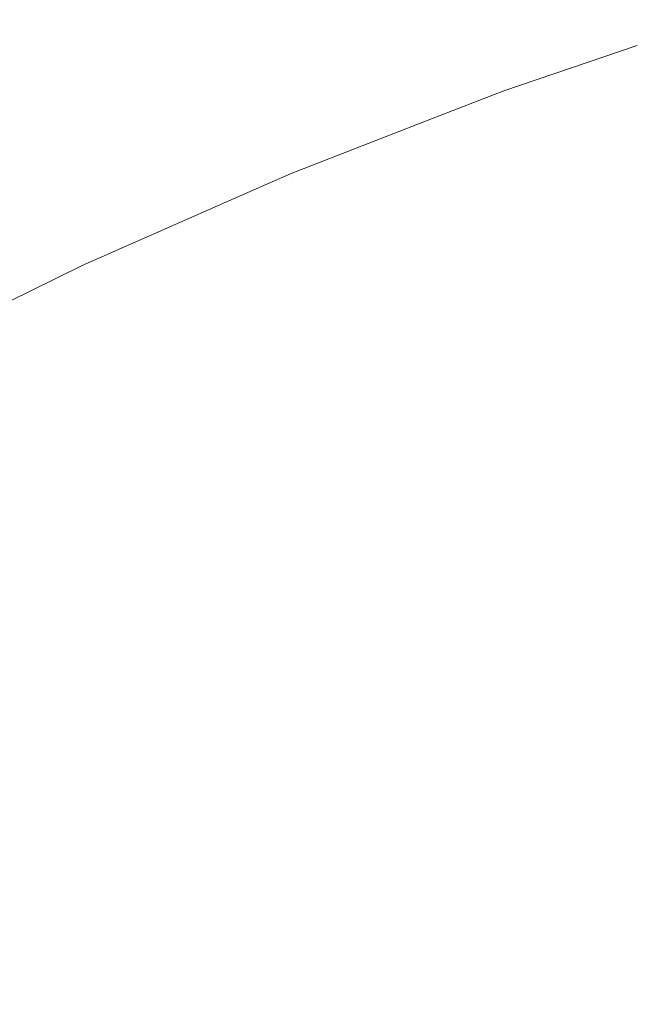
# Model space of a CAD drawing. Header units: centimetres. Extents: x -25.9 to 27.4, y 34.1 to 35.9.
# Tile 63 of 256: x -25.7969 to -25.7852, y 35.9166 to 35.9354. Entities that reach past the tile are written whole.
import ezdxf

# ---------------------------------------------------------------- set-up
doc = ezdxf.new("R2010")
doc.units = ezdxf.units.CM
doc.header["$LTSCALE"] = 2.54
doc.layers.add('Lucido design-1', color=7, linetype='Continuous')

# ---------------------------------------------------------------- blocks, each defined once
blk = doc.blocks.new('Gruppo-5-1')
at = {"color": 7, "linetype": 'Continuous', "lineweight": 9}
for points, invisible_edges in [([(-25.785109, 35.934948, -9.481992), (-25.787662, 35.934081, -9.481992), (-25.787646, 35.934037, -9.478917), (-25.783516, 35.935439, -9.478917)], 14), ([(-25.785109, 35.934948, -33.448755), (-25.787662, 35.934081, -33.448755), (-25.787646, 35.934037, -33.44568), (-25.783516, 35.935439, -33.44568)], 14), ([(-25.787573, 35.933836, -9.474771), (-25.783452, 35.935235, -9.474771), (-25.783516, 35.935439, -9.478917), (-25.787646, 35.934037, -9.478917)], 15), ([(-25.787573, 35.933836, -33.441534), (-25.783452, 35.935235, -33.441534), (-25.783516, 35.935439, -33.44568), (-25.787646, 35.934037, -33.44568)], 15), ([(-25.783502, 35.935393, -10.086352), (-25.787629, 35.933992, -10.086352), (-25.787662, 35.934081, -10.081992), (-25.785109, 35.934948, -10.081992)], 11), ([(-25.783502, 35.935393, -34.053115), (-25.787629, 35.933992, -34.053115), (-25.787662, 35.934081, -34.048755), (-25.785109, 35.934948, -34.048755)], 11), ([(-25.787629, 35.933992, -10.086352), (-25.783502, 35.935393, -10.086352), (-25.783422, 35.935139, -10.090484), (-25.787538, 35.933742, -10.090484)], 15), ([(-25.787629, 35.933992, -34.053115), (-25.783502, 35.935393, -34.053115), (-25.783422, 35.935139, -34.057247), (-25.787538, 35.933742, -34.057247)], 15), ([(-25.787441, 35.933473, -9.470635), (-25.783336, 35.934867, -9.470635), (-25.783452, 35.935235, -9.474771), (-25.787573, 35.933836, -9.474771)], 15), ([(-25.787441, 35.933473, -33.437398), (-25.783336, 35.934867, -33.437398), (-25.783452, 35.935235, -33.441534), (-25.787573, 35.933836, -33.441534)], 15), ([(-25.787538, 35.933742, -10.090484), (-25.783422, 35.935139, -10.090484), (-25.783291, 35.934723, -10.094598), (-25.787389, 35.933332, -10.094598)], 15), ([(-25.787538, 35.933742, -34.057247), (-25.783422, 35.935139, -34.057247), (-25.783291, 35.934723, -34.061361), (-25.787389, 35.933332, -34.061361)], 15), ([(-25.787662, 35.934081, -9.481992), (-25.785109, 35.934948, -9.481992), (-25.785109, 35.934948, -10.081992), (-25.787662, 35.934081, -10.081992)], 10), ([(-25.787662, 35.934081, -33.448755), (-25.785109, 35.934948, -33.448755), (-25.785109, 35.934948, -34.048755), (-25.787662, 35.934081, -34.048755)], 10), ([(-25.78725, 35.932949, -9.466514), (-25.783168, 35.934334, -9.466514), (-25.783336, 35.934867, -9.470635), (-25.787441, 35.933473, -9.470635)], 15), ([(-25.78725, 35.932949, -33.433277), (-25.783168, 35.934334, -33.433277), (-25.783336, 35.934867, -33.437398), (-25.787441, 35.933473, -33.437398)], 15), ([(-25.787389, 35.933332, -10.094598), (-25.783291, 35.934723, -10.094598), (-25.783108, 35.934145, -10.098688), (-25.787182, 35.932762, -10.098688)], 15), ([(-25.787389, 35.933332, -34.061361), (-25.783291, 35.934723, -34.061361), (-25.783108, 35.934145, -34.065451), (-25.787182, 35.932762, -34.065451)], 15), ([(-25.787, 35.932263, -9.462417), (-25.782949, 35.933639, -9.462417), (-25.783168, 35.934334, -9.466514), (-25.78725, 35.932949, -9.466514)], 15), ([(-25.787, 35.932263, -33.42918), (-25.782949, 35.933639, -33.42918), (-25.783168, 35.934334, -33.433277), (-25.78725, 35.932949, -33.433277)], 15), ([(-25.787182, 35.932762, -10.098688), (-25.783108, 35.934145, -10.098688), (-25.782876, 35.933407, -10.102745), (-25.786917, 35.932035, -10.102745)], 15), ([(-25.787182, 35.932762, -34.065451), (-25.783108, 35.934145, -34.065451), (-25.782876, 35.933407, -34.069508), (-25.786917, 35.932035, -34.069508)], 15), ([(-25.789042, 35.933544, -9.481992), (-25.791728, 35.9325, -9.481992), (-25.79171, 35.932456, -9.478917), (-25.787646, 35.934037, -9.478917)], 14), ([(-25.789042, 35.933544, -33.448755), (-25.791728, 35.9325, -33.448755), (-25.79171, 35.932456, -33.44568), (-25.787646, 35.934037, -33.44568)], 14), ([(-25.787629, 35.933992, -10.086352), (-25.791692, 35.932412, -10.086352), (-25.791728, 35.9325, -10.081992), (-25.789042, 35.933544, -10.081992)], 11), ([(-25.787629, 35.933992, -34.053115), (-25.791692, 35.932412, -34.053115), (-25.791728, 35.9325, -34.048755), (-25.789042, 35.933544, -34.048755)], 11), ([(-25.791628, 35.932259, -9.474771), (-25.787573, 35.933836, -9.474771), (-25.787646, 35.934037, -9.478917), (-25.79171, 35.932456, -9.478917)], 15), ([(-25.791628, 35.932259, -33.441534), (-25.787573, 35.933836, -33.441534), (-25.787646, 35.934037, -33.44568), (-25.79171, 35.932456, -33.44568)], 15), ([(-25.791692, 35.932412, -10.086352), (-25.787629, 35.933992, -10.086352), (-25.787538, 35.933742, -10.090484), (-25.79159, 35.932166, -10.090484)], 15), ([(-25.791692, 35.932412, -34.053115), (-25.787629, 35.933992, -34.053115), (-25.787538, 35.933742, -34.057247), (-25.79159, 35.932166, -34.057247)], 15), ([(-25.787646, 35.934037, -9.478917), (-25.787662, 35.934081, -9.481992), (-25.789042, 35.933544, -9.481992)], 9), ([(-25.787662, 35.934081, -10.081992), (-25.789042, 35.933544, -10.081992), (-25.789042, 35.933544, -9.481992), (-25.787662, 35.934081, -9.481992)], 10), ([(-25.789042, 35.933544, -10.081992), (-25.787662, 35.934081, -10.081992), (-25.787629, 35.933992, -10.086352)], 10), ([(-25.787646, 35.934037, -33.44568), (-25.787662, 35.934081, -33.448755), (-25.789042, 35.933544, -33.448755)], 9), ([(-25.787662, 35.934081, -34.048755), (-25.789042, 35.933544, -34.048755), (-25.789042, 35.933544, -33.448755), (-25.787662, 35.934081, -33.448755)], 10), ([(-25.789042, 35.933544, -34.048755), (-25.787662, 35.934081, -34.048755), (-25.787629, 35.933992, -34.053115)], 10), ([(-25.791481, 35.931902, -9.470635), (-25.787441, 35.933473, -9.470635), (-25.787573, 35.933836, -9.474771), (-25.791628, 35.932259, -9.474771)], 15), ([(-25.791481, 35.931902, -33.437398), (-25.787441, 35.933473, -33.437398), (-25.787573, 35.933836, -33.441534), (-25.791628, 35.932259, -33.441534)], 15), ([(-25.79159, 35.932166, -10.090484), (-25.787538, 35.933742, -10.090484), (-25.787389, 35.933332, -10.094598), (-25.791423, 35.931763, -10.094598)], 15), ([(-25.79159, 35.932166, -34.057247), (-25.787538, 35.933742, -34.057247), (-25.787389, 35.933332, -34.061361), (-25.791423, 35.931763, -34.061361)], 15), ([(-25.791728, 35.9325, -9.481992), (-25.789042, 35.933544, -9.481992), (-25.789042, 35.933544, -10.081992), (-25.791728, 35.9325, -10.081992)], 10), ([(-25.791728, 35.9325, -33.448755), (-25.789042, 35.933544, -33.448755), (-25.789042, 35.933544, -34.048755), (-25.791728, 35.9325, -34.048755)], 10), ([(-25.786692, 35.931417, -9.45835), (-25.782678, 35.93278, -9.45835), (-25.782949, 35.933639, -9.462417), (-25.787, 35.932263, -9.462417)], 15), ([(-25.786692, 35.931417, -33.425113), (-25.782678, 35.93278, -33.425113), (-25.782949, 35.933639, -33.42918), (-25.787, 35.932263, -33.42918)], 15), ([(-25.791267, 35.931387, -9.466514), (-25.78725, 35.932949, -9.466514), (-25.787441, 35.933473, -9.470635), (-25.791481, 35.931902, -9.470635)], 15), ([(-25.791267, 35.931387, -33.433277), (-25.78725, 35.932949, -33.433277), (-25.787441, 35.933473, -33.437398), (-25.791481, 35.931902, -33.437398)], 15), ([(-25.786917, 35.932035, -10.102745), (-25.782876, 35.933407, -10.102745), (-25.782593, 35.932511, -10.106763), (-25.786596, 35.931152, -10.106763)], 15), ([(-25.786917, 35.932035, -34.069508), (-25.782876, 35.933407, -34.069508), (-25.782593, 35.932511, -34.073526), (-25.786596, 35.931152, -34.073526)], 15), ([(-25.791423, 35.931763, -10.094598), (-25.787389, 35.933332, -10.094598), (-25.787182, 35.932762, -10.098688), (-25.791191, 35.931203, -10.098688)], 15), ([(-25.791423, 35.931763, -34.061361), (-25.787389, 35.933332, -34.061361), (-25.787182, 35.932762, -34.065451), (-25.791191, 35.931203, -34.065451)], 15), ([(-25.790988, 35.930713, -9.462417), (-25.787, 35.932263, -9.462417), (-25.78725, 35.932949, -9.466514), (-25.791267, 35.931387, -9.466514)], 15), ([(-25.790988, 35.930713, -33.42918), (-25.787, 35.932263, -33.42918), (-25.78725, 35.932949, -33.433277), (-25.791267, 35.931387, -33.433277)], 15), ([(-25.791191, 35.931203, -10.098688), (-25.787182, 35.932762, -10.098688), (-25.786917, 35.932035, -10.102745), (-25.790895, 35.930488, -10.102745)], 15), ([(-25.791191, 35.931203, -34.065451), (-25.787182, 35.932762, -34.065451), (-25.786917, 35.932035, -34.069508), (-25.790895, 35.930488, -34.069508)], 15), ([(-25.786326, 35.930412, -9.45432), (-25.782356, 35.93176, -9.45432), (-25.782678, 35.93278, -9.45835), (-25.786692, 35.931417, -9.45835)], 15), ([(-25.786326, 35.930412, -33.421083), (-25.782356, 35.93176, -33.421083), (-25.782678, 35.93278, -33.425113), (-25.786692, 35.931417, -33.425113)], 15), ([(-25.792917, 35.931977, -9.481992), (-25.795722, 35.930743, -9.481992), (-25.795702, 35.9307, -9.478917), (-25.79171, 35.932456, -9.478917)], 14), ([(-25.792917, 35.931977, -33.448755), (-25.795722, 35.930743, -33.448755), (-25.795702, 35.9307, -33.44568), (-25.79171, 35.932456, -33.44568)], 14), ([(-25.791692, 35.932412, -10.086352), (-25.795682, 35.930657, -10.086352), (-25.795722, 35.930743, -10.081992), (-25.792917, 35.931977, -10.081992)], 11), ([(-25.791692, 35.932412, -34.053115), (-25.795682, 35.930657, -34.053115), (-25.795722, 35.930743, -34.048755), (-25.792917, 35.931977, -34.048755)], 11), ([(-25.795612, 35.930506, -9.474771), (-25.791628, 35.932259, -9.474771), (-25.79171, 35.932456, -9.478917), (-25.795702, 35.9307, -9.478917)], 15), ([(-25.795612, 35.930506, -33.441534), (-25.791628, 35.932259, -33.441534), (-25.79171, 35.932456, -33.44568), (-25.795702, 35.9307, -33.44568)], 15), ([(-25.795682, 35.930657, -10.086352), (-25.791692, 35.932412, -10.086352), (-25.79159, 35.932166, -10.090484), (-25.795569, 35.930415, -10.090484)], 15), ([(-25.795682, 35.930657, -34.053115), (-25.791692, 35.932412, -34.053115), (-25.79159, 35.932166, -34.057247), (-25.795569, 35.930415, -34.057247)], 15), ([(-25.79171, 35.932456, -9.478917), (-25.791728, 35.9325, -9.481992), (-25.792917, 35.931977, -9.481992)], 9), ([(-25.791728, 35.9325, -10.081992), (-25.792917, 35.931977, -10.081992), (-25.792917, 35.931977, -9.481992), (-25.791728, 35.9325, -9.481992)], 10), ([(-25.792917, 35.931977, -10.081992), (-25.791728, 35.9325, -10.081992), (-25.791692, 35.932412, -10.086352)], 10), ([(-25.79171, 35.932456, -33.44568), (-25.791728, 35.9325, -33.448755), (-25.792917, 35.931977, -33.448755)], 9), ([(-25.791728, 35.9325, -34.048755), (-25.792917, 35.931977, -34.048755), (-25.792917, 35.931977, -33.448755), (-25.791728, 35.9325, -33.448755)], 10), ([(-25.792917, 35.931977, -34.048755), (-25.791728, 35.9325, -34.048755), (-25.791692, 35.932412, -34.053115)], 10), ([(-25.786596, 35.931152, -10.106763), (-25.782593, 35.932511, -10.106763), (-25.782262, 35.931459, -10.110736), (-25.786219, 35.930115, -10.110736)], 15), ([(-25.786596, 35.931152, -34.073526), (-25.782593, 35.932511, -34.073526), (-25.782262, 35.931459, -34.077499), (-25.786219, 35.930115, -34.077499)], 15), ([(-25.795448, 35.930156, -9.470635), (-25.791481, 35.931902, -9.470635), (-25.791628, 35.932259, -9.474771), (-25.795612, 35.930506, -9.474771)], 15), ([(-25.795448, 35.930156, -33.437398), (-25.791481, 35.931902, -33.437398), (-25.791628, 35.932259, -33.441534), (-25.795612, 35.930506, -33.441534)], 15), ([(-25.790643, 35.929881, -9.45835), (-25.786692, 35.931417, -9.45835), (-25.787, 35.932263, -9.462417), (-25.790988, 35.930713, -9.462417)], 15), ([(-25.790643, 35.929881, -33.425113), (-25.786692, 35.931417, -33.425113), (-25.787, 35.932263, -33.42918), (-25.790988, 35.930713, -33.42918)], 15), ([(-25.795569, 35.930415, -10.090484), (-25.79159, 35.932166, -10.090484), (-25.791423, 35.931763, -10.094598), (-25.795385, 35.93002, -10.094598)], 15), ([(-25.795569, 35.930415, -34.057247), (-25.79159, 35.932166, -34.057247), (-25.791423, 35.931763, -34.061361), (-25.795385, 35.93002, -34.061361)], 15), ([(-25.790895, 35.930488, -10.102745), (-25.786917, 35.932035, -10.102745), (-25.786596, 35.931152, -10.106763), (-25.790536, 35.92962, -10.106763)], 15), ([(-25.790895, 35.930488, -34.069508), (-25.786917, 35.932035, -34.069508), (-25.786596, 35.931152, -34.073526), (-25.790536, 35.92962, -34.073526)], 15), ([(-25.795722, 35.930743, -9.481992), (-25.792917, 35.931977, -9.481992), (-25.792917, 35.931977, -10.081992), (-25.795722, 35.930743, -10.081992)], 10), ([(-25.795722, 35.930743, -33.448755), (-25.792917, 35.931977, -33.448755), (-25.792917, 35.931977, -34.048755), (-25.795722, 35.930743, -34.048755)], 10), ([(-25.795213, 35.929651, -9.466514), (-25.791267, 35.931387, -9.466514), (-25.791481, 35.931902, -9.470635), (-25.795448, 35.930156, -9.470635)], 15), ([(-25.795213, 35.929651, -33.433277), (-25.791267, 35.931387, -33.433277), (-25.791481, 35.931902, -33.437398), (-25.795448, 35.930156, -33.437398)], 15), ([(-25.795385, 35.93002, -10.094598), (-25.791423, 35.931763, -10.094598), (-25.791191, 35.931203, -10.098688), (-25.795129, 35.929471, -10.098688)], 15), ([(-25.795385, 35.93002, -34.061361), (-25.791423, 35.931763, -34.061361), (-25.791191, 35.931203, -34.065451), (-25.795129, 35.929471, -34.065451)], 15), ([(-25.785903, 35.929248, -9.450335), (-25.781984, 35.930579, -9.450335), (-25.782356, 35.93176, -9.45432), (-25.786326, 35.930412, -9.45432)], 15), ([(-25.785903, 35.929248, -33.417098), (-25.781984, 35.930579, -33.417098), (-25.782356, 35.93176, -33.421083), (-25.786326, 35.930412, -33.421083)], 15), ([(-25.794904, 35.928989, -9.462417), (-25.790988, 35.930713, -9.462417), (-25.791267, 35.931387, -9.466514), (-25.795213, 35.929651, -9.466514)], 15), ([(-25.794904, 35.928989, -33.42918), (-25.790988, 35.930713, -33.42918), (-25.791267, 35.931387, -33.433277), (-25.795213, 35.929651, -33.433277)], 15), ([(-25.790234, 35.928892, -9.45432), (-25.786326, 35.930412, -9.45432), (-25.786692, 35.931417, -9.45835), (-25.790643, 35.929881, -9.45835)], 15), ([(-25.790234, 35.928892, -33.421083), (-25.786326, 35.930412, -33.421083), (-25.786692, 35.931417, -33.425113), (-25.790643, 35.929881, -33.425113)], 15), ([(-25.786219, 35.930115, -10.110736), (-25.782262, 35.931459, -10.110736), (-25.781881, 35.930252, -10.114657), (-25.785786, 35.928927, -10.114657)], 15), ([(-25.786219, 35.930115, -34.077499), (-25.782262, 35.931459, -34.077499), (-25.781881, 35.930252, -34.08142), (-25.785786, 35.928927, -34.08142)], 15), ([(-25.795129, 35.929471, -10.098688), (-25.791191, 35.931203, -10.098688), (-25.790895, 35.930488, -10.102745), (-25.794802, 35.92877, -10.102745)], 15), ([(-25.795129, 35.929471, -34.065451), (-25.791191, 35.931203, -34.065451), (-25.790895, 35.930488, -34.069508), (-25.794802, 35.92877, -34.069508)], 15), ([(-25.790536, 35.92962, -10.106763), (-25.786596, 35.931152, -10.106763), (-25.786219, 35.930115, -10.110736), (-25.790113, 35.928601, -10.110736)], 15), ([(-25.790536, 35.92962, -34.073526), (-25.786596, 35.931152, -34.073526), (-25.786219, 35.930115, -34.077499), (-25.790113, 35.928601, -34.077499)], 15), ([(-25.795702, 35.9307, -9.478917), (-25.795722, 35.930743, -9.481992), (-25.796726, 35.930247, -9.481992)], 9), ([(-25.795722, 35.930743, -10.081992), (-25.796726, 35.930247, -10.081992), (-25.796726, 35.930247, -9.481992), (-25.795722, 35.930743, -9.481992)], 10), ([(-25.796726, 35.930247, -10.081992), (-25.795722, 35.930743, -10.081992), (-25.795682, 35.930657, -10.086352)], 10), ([(-25.795702, 35.9307, -33.44568), (-25.795722, 35.930743, -33.448755), (-25.796726, 35.930247, -33.448755)], 9), ([(-25.795722, 35.930743, -34.048755), (-25.796726, 35.930247, -34.048755), (-25.796726, 35.930247, -33.448755), (-25.795722, 35.930743, -33.448755)], 10), ([(-25.796726, 35.930247, -34.048755), (-25.795722, 35.930743, -34.048755), (-25.795682, 35.930657, -34.053115)], 10), ([(-25.794524, 35.928173, -9.45835), (-25.790643, 35.929881, -9.45835), (-25.790988, 35.930713, -9.462417), (-25.794904, 35.928989, -9.462417)], 15), ([(-25.794524, 35.928173, -33.425113), (-25.790643, 35.929881, -33.425113), (-25.790988, 35.930713, -33.42918), (-25.794904, 35.928989, -33.42918)], 15), ([(-25.796726, 35.930247, -9.481992), (-25.799635, 35.928813, -9.481992), (-25.799613, 35.928771, -9.478917), (-25.795702, 35.9307, -9.478917)], 14), ([(-25.796726, 35.930247, -33.448755), (-25.799635, 35.928813, -33.448755), (-25.799613, 35.928771, -33.44568), (-25.795702, 35.9307, -33.44568)], 14), ([(-25.795682, 35.930657, -10.086352), (-25.799591, 35.928729, -10.086352), (-25.799635, 35.928813, -10.081992), (-25.796726, 35.930247, -10.081992)], 11), ([(-25.795682, 35.930657, -34.053115), (-25.799591, 35.928729, -34.053115), (-25.799635, 35.928813, -34.048755), (-25.796726, 35.930247, -34.048755)], 11), ([(-25.799514, 35.928582, -9.474771), (-25.795612, 35.930506, -9.474771), (-25.795702, 35.9307, -9.478917), (-25.799613, 35.928771, -9.478917)], 15), ([(-25.799514, 35.928582, -33.441534), (-25.795612, 35.930506, -33.441534), (-25.795702, 35.9307, -33.44568), (-25.799613, 35.928771, -33.44568)], 15), ([(-25.799591, 35.928729, -10.086352), (-25.795682, 35.930657, -10.086352), (-25.795569, 35.930415, -10.090484), (-25.799468, 35.928493, -10.090484)], 15), ([(-25.799591, 35.928729, -34.053115), (-25.795682, 35.930657, -34.053115), (-25.795569, 35.930415, -34.057247), (-25.799468, 35.928493, -34.057247)], 15), ([(-25.785423, 35.927928, -9.446402), (-25.781562, 35.929239, -9.446402), (-25.781984, 35.930579, -9.450335), (-25.785903, 35.929248, -9.450335)], 15), ([(-25.785423, 35.927928, -33.413165), (-25.781562, 35.929239, -33.413165), (-25.781984, 35.930579, -33.417098), (-25.785903, 35.929248, -33.417098)], 15), ([(-25.799336, 35.928239, -9.470635), (-25.795448, 35.930156, -9.470635), (-25.795612, 35.930506, -9.474771), (-25.799514, 35.928582, -9.474771)], 15), ([(-25.799336, 35.928239, -33.437398), (-25.795448, 35.930156, -33.437398), (-25.795612, 35.930506, -33.441534), (-25.799514, 35.928582, -33.441534)], 15), ([(-25.799468, 35.928493, -10.090484), (-25.795569, 35.930415, -10.090484), (-25.795385, 35.93002, -10.094598), (-25.799266, 35.928105, -10.094598)], 15), ([(-25.799468, 35.928493, -34.057247), (-25.795569, 35.930415, -34.057247), (-25.795385, 35.93002, -34.061361), (-25.799266, 35.928105, -34.061361)], 15), ([(-25.794802, 35.92877, -10.102745), (-25.790895, 35.930488, -10.102745), (-25.790536, 35.92962, -10.106763), (-25.794405, 35.927918, -10.106763)], 15), ([(-25.794802, 35.92877, -34.069508), (-25.790895, 35.930488, -34.069508), (-25.790536, 35.92962, -34.073526), (-25.794405, 35.927918, -34.073526)], 15), ([(-25.78976, 35.927748, -9.450335), (-25.785903, 35.929248, -9.450335), (-25.786326, 35.930412, -9.45432), (-25.790234, 35.928892, -9.45432)], 15), ([(-25.78976, 35.927748, -33.417098), (-25.785903, 35.929248, -33.417098), (-25.786326, 35.930412, -33.421083), (-25.790234, 35.928892, -33.421083)], 15), ([(-25.799635, 35.928813, -9.481992), (-25.796726, 35.930247, -9.481992), (-25.796726, 35.930247, -10.081992), (-25.799635, 35.928813, -10.081992)], 10), ([(-25.799635, 35.928813, -33.448755), (-25.796726, 35.930247, -33.448755), (-25.796726, 35.930247, -34.048755), (-25.799635, 35.928813, -34.048755)], 10), ([(-25.799078, 35.927744, -9.466514), (-25.795213, 35.929651, -9.466514), (-25.795448, 35.930156, -9.470635), (-25.799336, 35.928239, -9.470635)], 15), ([(-25.799078, 35.927744, -33.433277), (-25.795213, 35.929651, -33.433277), (-25.795448, 35.930156, -33.437398), (-25.799336, 35.928239, -33.437398)], 15), ([(-25.785786, 35.928927, -10.114657), (-25.781881, 35.930252, -10.114657), (-25.781453, 35.928894, -10.118519), (-25.785299, 35.927588, -10.118519)], 15), ([(-25.785786, 35.928927, -34.08142), (-25.781881, 35.930252, -34.08142), (-25.781453, 35.928894, -34.085282), (-25.785299, 35.927588, -34.085282)], 15), ([(-25.799266, 35.928105, -10.094598), (-25.795385, 35.93002, -10.094598), (-25.795129, 35.929471, -10.098688), (-25.798987, 35.927568, -10.098688)], 15), ([(-25.799266, 35.928105, -34.061361), (-25.795385, 35.93002, -34.061361), (-25.795129, 35.929471, -34.065451), (-25.798987, 35.927568, -34.065451)], 15), ([(-25.790113, 35.928601, -10.110736), (-25.786219, 35.930115, -10.110736), (-25.785786, 35.928927, -10.114657), (-25.789629, 35.927432, -10.114657)], 15), ([(-25.790113, 35.928601, -34.077499), (-25.786219, 35.930115, -34.077499), (-25.785786, 35.928927, -34.08142), (-25.789629, 35.927432, -34.08142)], 15), ([(-25.794072, 35.927204, -9.45432), (-25.790234, 35.928892, -9.45432), (-25.790643, 35.929881, -9.45835), (-25.794524, 35.928173, -9.45835)], 15), ([(-25.794072, 35.927204, -33.421083), (-25.790234, 35.928892, -33.421083), (-25.790643, 35.929881, -33.425113), (-25.794524, 35.928173, -33.425113)], 15), ([(-25.798742, 35.927097, -9.462417), (-25.794904, 35.928989, -9.462417), (-25.795213, 35.929651, -9.466514), (-25.799078, 35.927744, -9.466514)], 15), ([(-25.798742, 35.927097, -33.42918), (-25.794904, 35.928989, -33.42918), (-25.795213, 35.929651, -33.433277), (-25.799078, 35.927744, -33.433277)], 15), ([(-25.794405, 35.927918, -10.106763), (-25.790536, 35.92962, -10.106763), (-25.790113, 35.928601, -10.110736), (-25.793938, 35.926918, -10.110736)], 15), ([(-25.794405, 35.927918, -34.073526), (-25.790536, 35.92962, -34.073526), (-25.790113, 35.928601, -34.077499), (-25.793938, 35.926918, -34.077499)], 15), ([(-25.798987, 35.927568, -10.098688), (-25.795129, 35.929471, -10.098688), (-25.794802, 35.92877, -10.102745), (-25.79863, 35.926882, -10.102745)], 15), ([(-25.798987, 35.927568, -34.065451), (-25.795129, 35.929471, -34.065451), (-25.794802, 35.92877, -34.069508), (-25.79863, 35.926882, -34.069508)], 15), ([(-25.789223, 35.926451, -9.446402), (-25.785423, 35.927928, -9.446402), (-25.785903, 35.929248, -9.450335), (-25.78976, 35.927748, -9.450335)], 15), ([(-25.789223, 35.926451, -33.413165), (-25.785423, 35.927928, -33.413165), (-25.785903, 35.929248, -33.417098), (-25.78976, 35.927748, -33.417098)], 15), ([(-25.784886, 35.926454, -9.442527), (-25.78109, 35.927743, -9.442527), (-25.781562, 35.929239, -9.446402), (-25.785423, 35.927928, -9.446402)], 15), ([(-25.784886, 35.926454, -33.40929), (-25.78109, 35.927743, -33.40929), (-25.781562, 35.929239, -33.413165), (-25.785423, 35.927928, -33.413165)], 15), ([(-25.798326, 35.926298, -9.45835), (-25.794524, 35.928173, -9.45835), (-25.794904, 35.928989, -9.462417), (-25.798742, 35.927097, -9.462417)], 15), ([(-25.798326, 35.926298, -33.425113), (-25.794524, 35.928173, -33.425113), (-25.794904, 35.928989, -33.42918), (-25.798742, 35.927097, -33.42918)], 15), ([(-25.793548, 35.926082, -9.450335), (-25.78976, 35.927748, -9.450335), (-25.790234, 35.928892, -9.45432), (-25.794072, 35.927204, -9.45432)], 15), ([(-25.793548, 35.926082, -33.417098), (-25.78976, 35.927748, -33.417098), (-25.790234, 35.928892, -33.421083), (-25.794072, 35.927204, -33.421083)], 15), ([(-25.789629, 35.927432, -10.114657), (-25.785786, 35.928927, -10.114657), (-25.785299, 35.927588, -10.118519), (-25.789084, 35.926116, -10.118519)], 15), ([(-25.789629, 35.927432, -34.08142), (-25.785786, 35.928927, -34.08142), (-25.785299, 35.927588, -34.085282), (-25.789084, 35.926116, -34.085282)], 15), ([(-25.785299, 35.927588, -10.118519), (-25.781453, 35.928894, -10.118519), (-25.780977, 35.927386, -10.122315), (-25.784758, 35.926103, -10.122315)], 15), ([(-25.785299, 35.927588, -34.085282), (-25.781453, 35.928894, -34.085282), (-25.780977, 35.927386, -34.089078), (-25.784758, 35.926103, -34.089078)], 15), ([(-25.79863, 35.926882, -10.102745), (-25.794802, 35.92877, -10.102745), (-25.794405, 35.927918, -10.106763), (-25.798196, 35.926048, -10.106763)], 15), ([(-25.79863, 35.926882, -34.069508), (-25.794802, 35.92877, -34.069508), (-25.794405, 35.927918, -34.073526), (-25.798196, 35.926048, -34.073526)], 15), ([(-25.793938, 35.926918, -10.110736), (-25.790113, 35.928601, -10.110736), (-25.789629, 35.927432, -10.114657), (-25.793404, 35.925771, -10.114657)], 15), ([(-25.793938, 35.926918, -34.077499), (-25.790113, 35.928601, -34.077499), (-25.789629, 35.927432, -34.08142), (-25.793404, 35.925771, -34.08142)], 15), ([(-25.797832, 35.925349, -9.45432), (-25.794072, 35.927204, -9.45432), (-25.794524, 35.928173, -9.45835), (-25.798326, 35.926298, -9.45835)], 15), ([(-25.797832, 35.925349, -33.421083), (-25.794072, 35.927204, -33.421083), (-25.794524, 35.928173, -33.425113), (-25.798326, 35.926298, -33.425113)], 15), ([(-25.798196, 35.926048, -10.106763), (-25.794405, 35.927918, -10.106763), (-25.793938, 35.926918, -10.110736), (-25.797686, 35.92507, -10.110736)], 15), ([(-25.798196, 35.926048, -34.073526), (-25.794405, 35.927918, -34.073526), (-25.793938, 35.926918, -34.077499), (-25.797686, 35.92507, -34.077499)], 15), ([(-25.788622, 35.925001, -9.442527), (-25.784886, 35.926454, -9.442527), (-25.785423, 35.927928, -9.446402), (-25.789223, 35.926451, -9.446402)], 15), ([(-25.788622, 35.925001, -33.40929), (-25.784886, 35.926454, -33.40929), (-25.785423, 35.927928, -33.413165), (-25.789223, 35.926451, -33.413165)], 15), ([(-25.792955, 35.924809, -9.446402), (-25.789223, 35.926451, -9.446402), (-25.78976, 35.927748, -9.450335), (-25.793548, 35.926082, -9.450335)], 15), ([(-25.792955, 35.924809, -33.413165), (-25.789223, 35.926451, -33.413165), (-25.78976, 35.927748, -33.417098), (-25.793548, 35.926082, -33.417098)], 15), ([(-25.789084, 35.926116, -10.118519), (-25.785299, 35.927588, -10.118519), (-25.784758, 35.926103, -10.122315), (-25.788479, 35.924656, -10.122315)], 15), ([(-25.789084, 35.926116, -34.085282), (-25.785299, 35.927588, -34.085282), (-25.784758, 35.926103, -34.089078), (-25.788479, 35.924656, -34.089078)], 15), ([(-25.793404, 35.925771, -10.114657), (-25.789629, 35.927432, -10.114657), (-25.789084, 35.926116, -10.118519), (-25.792802, 35.92448, -10.118519)], 15), ([(-25.793404, 35.925771, -34.08142), (-25.789629, 35.927432, -34.08142), (-25.789084, 35.926116, -34.085282), (-25.792802, 35.92448, -34.085282)], 15), ([(-25.79726, 35.924251, -9.450335), (-25.793548, 35.926082, -9.450335), (-25.794072, 35.927204, -9.45432), (-25.797832, 35.925349, -9.45432)], 15), ([(-25.79726, 35.924251, -33.417098), (-25.793548, 35.926082, -33.417098), (-25.794072, 35.927204, -33.421083), (-25.797832, 35.925349, -33.421083)], 15), ([(-25.797686, 35.92507, -10.110736), (-25.793938, 35.926918, -10.110736), (-25.793404, 35.925771, -10.114657), (-25.797102, 35.923947, -10.114657)], 15), ([(-25.797686, 35.92507, -34.077499), (-25.793938, 35.926918, -34.077499), (-25.793404, 35.925771, -34.08142), (-25.797102, 35.923947, -34.08142)], 15), ([(-25.792291, 35.923386, -9.442527), (-25.788622, 35.925001, -9.442527), (-25.789223, 35.926451, -9.446402), (-25.792955, 35.924809, -9.446402)], 15), ([(-25.792291, 35.923386, -33.40929), (-25.788622, 35.925001, -33.40929), (-25.789223, 35.926451, -33.413165), (-25.792955, 35.924809, -33.413165)], 15), ([(-25.78796, 35.923401, -9.438717), (-25.784294, 35.924827, -9.438717), (-25.784886, 35.926454, -9.442527), (-25.788622, 35.925001, -9.442527)], 15), ([(-25.78796, 35.923401, -33.40548), (-25.784294, 35.924827, -33.40548), (-25.784886, 35.926454, -33.40929), (-25.788622, 35.925001, -33.40929)], 15), ([(-25.796611, 35.923005, -9.446402), (-25.792955, 35.924809, -9.446402), (-25.793548, 35.926082, -9.450335), (-25.79726, 35.924251, -9.450335)], 15), ([(-25.796611, 35.923005, -33.413165), (-25.792955, 35.924809, -33.413165), (-25.793548, 35.926082, -33.417098), (-25.79726, 35.924251, -33.417098)], 15), ([(-25.792802, 35.92448, -10.118519), (-25.789084, 35.926116, -10.118519), (-25.788479, 35.924656, -10.122315), (-25.792134, 35.923048, -10.122315)], 15), ([(-25.792802, 35.92448, -34.085282), (-25.789084, 35.926116, -34.085282), (-25.788479, 35.924656, -34.089078), (-25.792134, 35.923048, -34.089078)], 15), ([(-25.788479, 35.924656, -10.122315), (-25.784758, 35.926103, -10.122315), (-25.784165, 35.924474, -10.126041), (-25.787816, 35.923054, -10.126041)], 15), ([(-25.788479, 35.924656, -34.089078), (-25.784758, 35.926103, -34.089078), (-25.784165, 35.924474, -34.092804), (-25.787816, 35.923054, -34.092804)], 15), ([(-25.797102, 35.923947, -10.114657), (-25.793404, 35.925771, -10.114657), (-25.792802, 35.92448, -10.118519), (-25.796444, 35.922684, -10.118519)], 15), ([(-25.797102, 35.923947, -34.08142), (-25.793404, 35.925771, -34.08142), (-25.792802, 35.92448, -34.085282), (-25.796444, 35.922684, -34.085282)], 15), ([(-25.79156, 35.921817, -9.438717), (-25.78796, 35.923401, -9.438717), (-25.788622, 35.925001, -9.442527), (-25.792291, 35.923386, -9.442527)], 15), ([(-25.79156, 35.921817, -33.40548), (-25.78796, 35.923401, -33.40548), (-25.788622, 35.925001, -33.40929), (-25.792291, 35.923386, -33.40929)], 15), ([(-25.795887, 35.921613, -9.442527), (-25.792291, 35.923386, -9.442527), (-25.792955, 35.924809, -9.446402), (-25.796611, 35.923005, -9.446402)], 15), ([(-25.795887, 35.921613, -33.40929), (-25.792291, 35.923386, -33.40929), (-25.792955, 35.924809, -33.413165), (-25.796611, 35.923005, -33.413165)], 15), ([(-25.787236, 35.921654, -9.43498), (-25.783647, 35.92305, -9.43498), (-25.784294, 35.924827, -9.438717), (-25.78796, 35.923401, -9.438717)], 15), ([(-25.787236, 35.921654, -33.401743), (-25.783647, 35.92305, -33.401743), (-25.784294, 35.924827, -33.40548), (-25.78796, 35.923401, -33.40548)], 15), ([(-25.792134, 35.923048, -10.122315), (-25.788479, 35.924656, -10.122315), (-25.787816, 35.923054, -10.126041), (-25.791401, 35.921476, -10.126041)], 15), ([(-25.792134, 35.923048, -34.089078), (-25.788479, 35.924656, -34.089078), (-25.787816, 35.923054, -34.092804), (-25.791401, 35.921476, -34.092804)], 15), ([(-25.796444, 35.922684, -10.118519), (-25.792802, 35.92448, -10.118519), (-25.792134, 35.923048, -10.122315), (-25.795714, 35.921282, -10.122315)], 15), ([(-25.796444, 35.922684, -34.085282), (-25.792802, 35.92448, -34.085282), (-25.792134, 35.923048, -34.089078), (-25.795714, 35.921282, -34.089078)], 15), ([(-25.787816, 35.923054, -10.126041), (-25.784165, 35.924474, -10.126041), (-25.783521, 35.922704, -10.129688), (-25.787095, 35.921314, -10.129688)], 15), ([(-25.787816, 35.923054, -34.092804), (-25.784165, 35.924474, -34.092804), (-25.783521, 35.922704, -34.096451), (-25.787095, 35.921314, -34.096451)], 15), ([(-25.800186, 35.921044, -9.446402), (-25.796611, 35.923005, -9.446402), (-25.79726, 35.924251, -9.450335), (-25.800889, 35.922261, -9.450335)], 15), ([(-25.800186, 35.921044, -33.413165), (-25.796611, 35.923005, -33.413165), (-25.79726, 35.924251, -33.417098), (-25.800889, 35.922261, -33.417098)], 15), ([(-25.800717, 35.921964, -10.114657), (-25.797102, 35.923947, -10.114657), (-25.796444, 35.922684, -10.118519), (-25.800005, 35.92073, -10.118519)], 15), ([(-25.800717, 35.921964, -34.08142), (-25.797102, 35.923947, -34.08142), (-25.796444, 35.922684, -34.085282), (-25.800005, 35.92073, -34.085282)], 15), ([(-25.795087, 35.920078, -9.438717), (-25.79156, 35.921817, -9.438717), (-25.792291, 35.923386, -9.442527), (-25.795887, 35.921613, -9.442527)], 15), ([(-25.795087, 35.920078, -33.40548), (-25.79156, 35.921817, -33.40548), (-25.792291, 35.923386, -33.40929), (-25.795887, 35.921613, -33.40929)], 15), ([(-25.79076, 35.920103, -9.43498), (-25.787236, 35.921654, -9.43498), (-25.78796, 35.923401, -9.438717), (-25.79156, 35.921817, -9.438717)], 15), ([(-25.79076, 35.920103, -33.401743), (-25.787236, 35.921654, -33.401743), (-25.78796, 35.923401, -33.40548), (-25.79156, 35.921817, -33.40548)], 15), ([(-25.799402, 35.919685, -9.442527), (-25.795887, 35.921613, -9.442527), (-25.796611, 35.923005, -9.446402), (-25.800186, 35.921044, -9.446402)], 15), ([(-25.799402, 35.919685, -33.40929), (-25.795887, 35.921613, -33.40929), (-25.796611, 35.923005, -33.413165), (-25.800186, 35.921044, -33.413165)], 15), ([(-25.795714, 35.921282, -10.122315), (-25.792134, 35.923048, -10.122315), (-25.791401, 35.921476, -10.126041), (-25.794914, 35.919744, -10.126041)], 15), ([(-25.795714, 35.921282, -34.089078), (-25.792134, 35.923048, -34.089078), (-25.791401, 35.921476, -34.092804), (-25.794914, 35.919744, -34.092804)], 15), ([(-25.791401, 35.921476, -10.126041), (-25.787816, 35.923054, -10.126041), (-25.787095, 35.921314, -10.129688), (-25.790605, 35.919769, -10.129688)], 15), ([(-25.791401, 35.921476, -34.092804), (-25.787816, 35.923054, -34.092804), (-25.787095, 35.921314, -34.096451), (-25.790605, 35.919769, -34.096451)], 15), ([(-25.786452, 35.919762, -9.431322), (-25.782946, 35.921125, -9.431322), (-25.783647, 35.92305, -9.43498), (-25.787236, 35.921654, -9.43498)], 15), ([(-25.786452, 35.919762, -33.398085), (-25.782946, 35.921125, -33.398085), (-25.783647, 35.92305, -33.401743), (-25.787236, 35.921654, -33.401743)], 15), ([(-25.800005, 35.92073, -10.118519), (-25.796444, 35.922684, -10.118519), (-25.795714, 35.921282, -10.122315), (-25.799215, 35.919362, -10.122315)], 15), ([(-25.800005, 35.92073, -34.085282), (-25.796444, 35.922684, -34.085282), (-25.795714, 35.921282, -34.089078), (-25.799215, 35.919362, -34.089078)], 15), ([(-25.787095, 35.921314, -10.129688), (-25.783521, 35.922704, -10.129688), (-25.782827, 35.920796, -10.133253), (-25.786318, 35.919438, -10.133253)], 15), ([(-25.787095, 35.921314, -34.096451), (-25.783521, 35.922704, -34.096451), (-25.782827, 35.920796, -34.100016), (-25.786318, 35.919438, -34.100016)], 15), ([(-25.794214, 35.9184, -9.43498), (-25.79076, 35.920103, -9.43498), (-25.79156, 35.921817, -9.438717), (-25.795087, 35.920078, -9.438717)], 15), ([(-25.794214, 35.9184, -33.401743), (-25.79076, 35.920103, -33.401743), (-25.79156, 35.921817, -33.40548), (-25.795087, 35.920078, -33.40548)], 15), ([(-25.798536, 35.918186, -9.438717), (-25.795087, 35.920078, -9.438717), (-25.795887, 35.921613, -9.442527), (-25.799402, 35.919685, -9.442527)], 15), ([(-25.798536, 35.918186, -33.40548), (-25.795087, 35.920078, -33.40548), (-25.795887, 35.921613, -33.40929), (-25.799402, 35.919685, -33.40929)], 15), ([(-25.789895, 35.918247, -9.431322), (-25.786452, 35.919762, -9.431322), (-25.787236, 35.921654, -9.43498), (-25.79076, 35.920103, -9.43498)], 15), ([(-25.789895, 35.918247, -33.398085), (-25.786452, 35.919762, -33.398085), (-25.787236, 35.921654, -33.401743), (-25.79076, 35.920103, -33.401743)], 15), ([(-25.794914, 35.919744, -10.126041), (-25.791401, 35.921476, -10.126041), (-25.790605, 35.919769, -10.129688), (-25.794044, 35.918073, -10.129688)], 15), ([(-25.794914, 35.919744, -34.092804), (-25.791401, 35.921476, -34.092804), (-25.790605, 35.919769, -34.096451), (-25.794044, 35.918073, -34.096451)], 15), ([(-25.790605, 35.919769, -10.129688), (-25.787095, 35.921314, -10.129688), (-25.786318, 35.919438, -10.133253), (-25.789747, 35.91793, -10.133253)], 15), ([(-25.790605, 35.919769, -34.096451), (-25.787095, 35.921314, -34.096451), (-25.786318, 35.919438, -34.100016), (-25.789747, 35.91793, -34.100016)], 15), ([(-25.799215, 35.919362, -10.122315), (-25.795714, 35.921282, -10.122315), (-25.794914, 35.919744, -10.126041), (-25.798348, 35.91786, -10.126041)], 15), ([(-25.799215, 35.919362, -34.089078), (-25.795714, 35.921282, -34.089078), (-25.794914, 35.919744, -34.092804), (-25.798348, 35.91786, -34.092804)], 15), ([(-25.78561, 35.917728, -9.42775), (-25.782193, 35.919056, -9.42775), (-25.782946, 35.921125, -9.431322), (-25.786452, 35.919762, -9.431322)], 15), ([(-25.78561, 35.917728, -33.394513), (-25.782193, 35.919056, -33.394513), (-25.782946, 35.921125, -33.398085), (-25.786452, 35.919762, -33.398085)], 15), ([(-25.786318, 35.919438, -10.133253), (-25.782827, 35.920796, -10.133253), (-25.782084, 35.918755, -10.136728), (-25.785487, 35.917431, -10.136728)], 15), ([(-25.786318, 35.919438, -34.100016), (-25.782827, 35.920796, -34.100016), (-25.782084, 35.918755, -34.103491), (-25.785487, 35.917431, -34.103491)], 15), ([(-25.79759, 35.916548, -9.43498), (-25.794214, 35.9184, -9.43498), (-25.795087, 35.920078, -9.438717), (-25.798536, 35.918186, -9.438717)], 15), ([(-25.79759, 35.916548, -33.401743), (-25.794214, 35.9184, -33.401743), (-25.795087, 35.920078, -33.40548), (-25.798536, 35.918186, -33.40548)], 15), ([(-25.793268, 35.916583, -9.431322), (-25.789895, 35.918247, -9.431322), (-25.79076, 35.920103, -9.43498), (-25.794214, 35.9184, -9.43498)], 15), ([(-25.793268, 35.916583, -33.398085), (-25.789895, 35.918247, -33.398085), (-25.79076, 35.920103, -33.401743), (-25.794214, 35.9184, -33.401743)], 15), ([(-25.798348, 35.91786, -10.126041), (-25.794914, 35.919744, -10.126041), (-25.794044, 35.918073, -10.129688), (-25.797406, 35.916229, -10.129688)], 15), ([(-25.798348, 35.91786, -34.092804), (-25.794914, 35.919744, -34.092804), (-25.794044, 35.918073, -34.096451), (-25.797406, 35.916229, -34.096451)], 15), ([(-25.794044, 35.918073, -10.129688), (-25.790605, 35.919769, -10.129688), (-25.789747, 35.91793, -10.133253), (-25.793107, 35.916273, -10.133253)], 15), ([(-25.794044, 35.918073, -34.096451), (-25.790605, 35.919769, -34.096451), (-25.789747, 35.91793, -34.100016), (-25.793107, 35.916273, -34.100016)], 15), ([(-25.788964, 35.916252, -9.42775), (-25.78561, 35.917728, -9.42775), (-25.786452, 35.919762, -9.431322), (-25.789895, 35.918247, -9.431322)], 15), ([(-25.788964, 35.916252, -33.394513), (-25.78561, 35.917728, -33.394513), (-25.786452, 35.919762, -33.398085), (-25.789895, 35.918247, -33.398085)], 15), ([(-25.789747, 35.91793, -10.133253), (-25.786318, 35.919438, -10.133253), (-25.785487, 35.917431, -10.136728), (-25.788829, 35.915961, -10.136728)], 15), ([(-25.789747, 35.91793, -34.100016), (-25.786318, 35.919438, -34.100016), (-25.785487, 35.917431, -34.103491), (-25.788829, 35.915961, -34.103491)], 15), ([(-25.784709, 35.915555, -9.424269), (-25.781389, 35.916846, -9.424269), (-25.782193, 35.919056, -9.42775), (-25.78561, 35.917728, -9.42775)], 15), ([(-25.784709, 35.915555, -33.391033), (-25.781389, 35.916846, -33.391033), (-25.782193, 35.919056, -33.394513), (-25.78561, 35.917728, -33.394513)], 15), ([(-25.785487, 35.917431, -10.136728), (-25.782084, 35.918755, -10.136728), (-25.781293, 35.916583, -10.140108), (-25.784602, 35.915296, -10.140108)], 15), ([(-25.785487, 35.917431, -34.103491), (-25.782084, 35.918755, -34.103491), (-25.781293, 35.916583, -34.106871), (-25.784602, 35.915296, -34.106871)], 15), ([(-25.796566, 35.914774, -9.431322), (-25.793268, 35.916583, -9.431322), (-25.794214, 35.9184, -9.43498), (-25.79759, 35.916548, -9.43498)], 15), ([(-25.796566, 35.914774, -33.398085), (-25.793268, 35.916583, -33.398085), (-25.794214, 35.9184, -33.401743), (-25.79759, 35.916548, -33.401743)], 15), ([(-25.792252, 35.91463, -9.42775), (-25.788964, 35.916252, -9.42775), (-25.789895, 35.918247, -9.431322), (-25.793268, 35.916583, -9.431322)], 15), ([(-25.792252, 35.91463, -33.394513), (-25.788964, 35.916252, -33.394513), (-25.789895, 35.918247, -33.398085), (-25.793268, 35.916583, -33.398085)], 15), ([(-25.797406, 35.916229, -10.129688), (-25.794044, 35.918073, -10.129688), (-25.793107, 35.916273, -10.133253), (-25.796391, 35.914471, -10.133253)], 15), ([(-25.797406, 35.916229, -34.096451), (-25.794044, 35.918073, -34.096451), (-25.793107, 35.916273, -34.100016), (-25.796391, 35.914471, -34.100016)], 15), ([(-25.793107, 35.916273, -10.133253), (-25.789747, 35.91793, -10.133253), (-25.788829, 35.915961, -10.136728), (-25.792104, 35.914346, -10.136728)], 15), ([(-25.793107, 35.916273, -34.100016), (-25.789747, 35.91793, -34.100016), (-25.788829, 35.915961, -34.103491), (-25.792104, 35.914346, -34.103491)], 15), ([(-25.78797, 35.91412, -9.424269), (-25.784709, 35.915555, -9.424269), (-25.78561, 35.917728, -9.42775), (-25.788964, 35.916252, -9.42775)], 15), ([(-25.78797, 35.91412, -33.391033), (-25.784709, 35.915555, -33.391033), (-25.78561, 35.917728, -33.394513), (-25.788964, 35.916252, -33.394513)], 15), ([(-25.788829, 35.915961, -10.136728), (-25.785487, 35.917431, -10.136728), (-25.784602, 35.915296, -10.140108), (-25.787852, 35.913866, -10.140108)], 15), ([(-25.788829, 35.915961, -34.103491), (-25.785487, 35.917431, -34.103491), (-25.784602, 35.915296, -34.106871), (-25.787852, 35.913866, -34.106871)], 15)]:
    blk.add_3dface(points, dxfattribs=dict(at, invisible_edges=invisible_edges))

msp = doc.modelspace()

# ---------------------------------------------------------------- block references
at = {"layer": 'Lucido design-1', "color": 7}
msp.add_blockref('Gruppo-5-1', (0, 0), dxfattribs=at)

doc.saveas('drawing.dxf')
